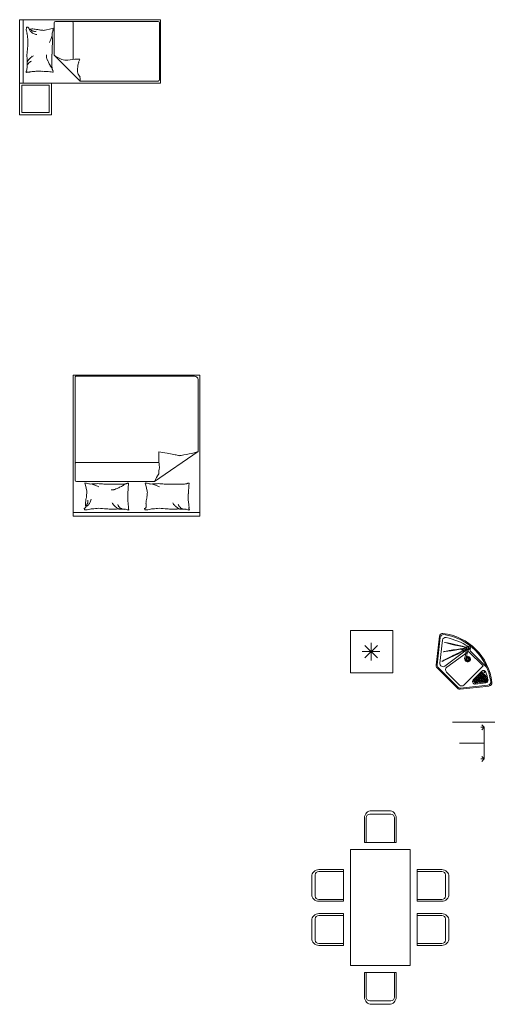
# Model space of a CAD drawing. Header units: millimetres. Extents: x 26475 to 167985, y -34926 to 83462.
# Tile 15 of 19: x 35603 to 42446, y -34926 to -20942. Entities that reach past the tile are written whole.
import ezdxf

# ---------------------------------------------------------------- set-up
doc = ezdxf.new("R2010")
doc.units = ezdxf.units.MM
doc.header["$LTSCALE"] = 400
doc.layers.get('0').update_dxf_attribs({"color": 250})
doc.layers.add('N_nábytek', color=7, linetype='Continuous', lineweight=13)
doc.layers.add('N_zařizovací předměty', color=7, linetype='Continuous', lineweight=13)
doc.styles.add('DIM_FONT', font='SIMPLEX.shx', dxfattribs={"width": 0.8})

# ---------------------------------------------------------------- blocks, each defined once
blk = doc.blocks.new('A$C5E4A2205')
for p, q in [((0, 2), (0.9, 2)), ((0, 0), (0, 2)), ((0.9, 2), (0.9, 0)), ((0, 1.948), (0.9, 1.948)), ((0.122, 1.525), (0.129, 1.555)), ((0.129, 1.555), (0.15, 1.637)), ((0.026, 1.491), (0.026, 0.032)), ((0.503, 1.511), (0.046, 1.511)), ((0.503, 1.511), (0.872, 1.142)), ((0.575, 1.314), (0.562, 1.218)), ((0.046, 1.239), (0.564, 1.239)), ((0.562, 1.218), (0.563, 1.146)), ((0.872, 0.032), (0.872, 1.142)), ((0.046, 0.012), (0.852, 0.012)), ((0.9, 0), (0, 0))]:
    blk.add_line(p, q)
for centre, radius, start, end in [((0.119, 1.891), 0.0131, 101.2724, 206.5805), ((0.138, 1.9), 0.0342, 206.5805, 265.5998), ((0.134, 1.815), 0.0904, 90, 101.2724), ((0.624, 1.813), 0.492, 173.7676, 180), ((0.08, 1.778), 0.0899, 41.4429, 53.7359), ((0.134, 1.745), 0.161, 81.5628, 90), ((0.071, 1.742), 0.14, 45.0976, 62.7964), ((0.108, 1.803), 0.0526, 25.3551, 41.4429), ((0.019, 1.76), 0.151, 21.8149, 25.3551), ((0.113, 1.602), 0.305, 74.256, 81.5628), ((0.071, 1.742), 0.14, 27.3988, 45.0976), ((0.261, 2.129), 0.242, 254.256, 262.4531), ((0.319, 2.566), 0.683, 262.4531, 270), ((0.319, 2.932), 1.049, 270, 276.0867), ((0.374, 2.415), 0.529, 276.0867, 280.1899), ((0.495, 1.744), 0.152, 92.5386, 100.1899), ((0.501, 1.607), 0.29, 85.1982, 92.5386), ((0.697, 1.726), 0.2, 151.6832, 156.9972), ((0.564, 1.798), 0.0493, 140.9651, 151.6832), ((0.598, 2.766), 0.873, 265.1982, 269.4243), ((0.701, 1.687), 0.225, 133.8115, 140.9651), ((0.816, 1.567), 0.392, 128.3886, 133.8115), ((0.62, 1.814), 0.0768, 117.2396, 128.3886), ((0.692, 1.674), 0.234, 110.8603, 117.2396), ((0.605, 3.387), 1.494, 269.4243, 271.9079), ((0.684, 1.799), 0.0992, 143.8234, 161.5603), ((0.684, 1.799), 0.0992, 126.0864, 143.8234), ((0.684, 1.799), 0.0992, 108.6766, 126.0864), ((0.627, 2.714), 0.821, 271.9079, 275.2592), ((0.697, 1.95), 0.0539, 275.2592, 300.6513), ((0.739, 1.879), 0.0289, 85.6975, 120.6513), ((1.645, 1.716), 0.913, 172.3191, 176.6313), ((0.936, 1.812), 0.198, 167.8905, 172.3191), ((0.74, 1.883), 0.0251, 68.2117, 85.6975), ((0.758, 1.892), 0.0156, 158.0096, 201.421), ((0.502, 1.905), 0.246, 347.8905, 351.8665), ((0.713, 1.875), 0.0328, 351.8665, 21.421), ((0.747, 1.897), 0.00428, 78.1069, 158.0096), ((0.749, 1.903), 0.00232, 258.1069, 19.564), ((0.748, 1.903), 0.00342, 19.564, 68.2117), ((0.336, 1.813), 0.204, 180, 189.6844), ((1.004, 1.927), 0.882, 189.6844, 192.1984), ((-0.168, 1.674), 0.317, 8.0051, 12.1984), ((-0.506, 1.626), 0.659, 2.6649, 8.0051), ((-0.031, 1.74), 0.206, 18.7799, 21.8149), ((0.11, 1.788), 0.0562, 0, 18.7799), ((0.075, 1.788), 0.0915, 345.3149, 0), ((0.071, 1.742), 0.14, 16.515, 27.3988), ((0.071, 1.742), 0.14, 5.6311, 16.515), ((1.411, 1.73), 0.679, 176.6313, 181.6331), ((2.097, 1.75), 1.365, 181.6331, 183.055), ((0.084, 1.654), 0.0677, 345.9548, 2.6649), ((0.215, 1.42), 0.12, 96.4341, 107.3864), ((0.218, 1.394), 0.146, 78.4414, 96.4341), ((0.007, 2.245), 0.739, 287.1982, 289.428), ((0.007, 2.245), 0.739, 289.428, 291.6577), ((0.007, 2.245), 0.739, 291.6577, 293.4844), ((0.007, 2.245), 0.739, 293.4844, 295.3111), ((0.545, -1.821), 3.362, 90.9704, 92.6096), ((0.585, -4.177), 5.719, 89.7135, 90.9704), ((0.514, 1.347), 0.272, 85.9172, 93.5552), ((0.53, 1.561), 0.058, 69.3257, 85.9172), ((0.371, 1.141), 0.507, 65.6735, 69.3257), ((-0.01, 0.297), 1.432, 63.5015, 65.6735), ((0.608, 0.378), 1.164, 86.426, 89.7135), ((0.489, 1.299), 0.313, 57.865, 63.5015), ((0.268, 0.947), 0.729, 54.1737, 57.865), ((0.672, 1.394), 0.146, 77.131, 86.426), ((14.35, 2.403), 13.636, 183.055, 183.5049), ((1.06, 1.59), 0.321, 183.5049, 189.9984), ((0.046, 1.491), 0.02, 90, 180), ((0.123, 1.525), 0.000917, 165.9551, 274.0829), ((0.104, 1.794), 0.271, 274.0829, 279.4841), ((0.11, 1.753), 0.23, 279.4841, 287.3864), ((0.293, 1.762), 0.23, 258.4414, 272.7491), ((0.237, 2.936), 1.405, 272.7491, 274.6176), ((0.448, 0.323), 1.216, 92.6096, 94.6176), ((0.214, 1.272), 0.375, 20.1488, 39.6445), ((0.397, 1.339), 0.18, 351.8644, 20.1488), ((0.694, 1.492), 0.0453, 62.7159, 77.131), ((0.75, 1.6), 0.0767, 242.7159, 253.7788), ((0.753, 1.611), 0.0875, 253.7788, 262.8796), ((0.742, 1.525), 0.00132, 262.8796, 343.3022), ((0.725, 1.53), 0.0193, 343.3022, 9.9984), ((0.046, 1.259), 0.02, 180, 270), ((0.733, 0.802), 0.383, 109.9478, 116.2172), ((0.661, 1), 0.172, 100.5945, 109.9478), ((0.735, 0.605), 0.574, 91.7887, 100.5945), ((0.721, 1.033), 0.146, 74.2839, 91.7887), ((0.74, 1.101), 0.0757, 50.6139, 74.2839), ((0.847, 1.231), 0.0928, 230.6139, 251.9572), ((0.842, 1.217), 0.0776, 251.9572, 268.5957), ((0.844, 1.288), 0.149, 268.5957, 280.5745), ((0.046, 0.032), 0.02, 180, 270), ((0.852, 0.032), 0.02, 270, 0)]:
    blk.add_arc(centre, radius, start, end)
at = {"style": 'DIM_FONT', "width": 0.8, "flags": 9}
for tag in ['XSIZE', 'YSIZE']:
    blk.add_attdef(tag, (0, 2), '', height=0.0005, dxfattribs=at)
blk = doc.blocks.new('A$C79766A75')
for p, q in [((1.801, 1.948), (0.001, 1.948)), ((0.771, 1.562), (0.75, 1.644)), ((0.779, 1.532), (0.771, 1.562)), ((1.63, 1.562), (1.61, 1.644)), ((1.638, 1.532), (1.63, 1.562)), ((0.647, 1.511), (0.029, 1.084)), ((0.647, 1.511), (1.755, 1.511)), ((1.775, 1.491), (1.775, 0.032)), ((0.588, 1.218), (0.575, 1.314)), ((1.755, 1.239), (0.585, 1.239)), ((0.587, 1.088), (0.588, 1.218)), ((0.029, 0.062), (0.029, 1.084)), ((1.755, 0.012), (0.079, 0.012))]:
    blk.add_line(p, q)
blk.add_lwpolyline([(0.001, 0), (1.801, 0), (1.801, 2), (0.001, 2)], close=True)
for centre, radius, start, end in [((0.148, 1.914), 0.00342, 291.7883, 340.436), ((0.15, 1.908), 0.00232, 340.436, 101.8931), ((0.15, 1.938), 0.0251, 274.3025, 291.7883), ((0.156, 1.909), 0.00428, 201.9904, 281.8931), ((0.125, 1.889), 0.0328, 338.579, 8.1335), ((-0.085, 1.825), 0.246, 8.1335, 12.1095), ((0.172, 1.899), 0.0156, 158.579, 201.9904), ((0.355, 1.887), 0.198, 187.6809, 192.1095), ((0.174, 1.939), 0.0289, 239.3487, 274.3025), ((1.072, 1.899), 0.913, 183.3687, 187.6809), ((0.171, 1.857), 0.0539, 59.3487, 84.7408), ((0.171, 1.083), 0.821, 84.7408, 88.0921), ((0.237, 2.001), 0.0992, 254.0648, 274.2159), ((0.303, 1.982), 0.0992, 233.9136, 254.0648), ((0.261, 0.406), 1.494, 88.0921, 90.5757), ((0.355, 1.945), 0.0992, 216.1766, 233.9136), ((0.399, 2.107), 0.234, 242.7604, 249.1397), ((0.391, 1.896), 0.0992, 198.4397, 216.1766), ((0.384, 1.029), 0.873, 90.5757, 94.8018), ((0.363, 1.949), 0.0768, 231.6114, 242.7604), ((0.599, 2.163), 0.392, 226.1885, 231.6114), ((0.531, 1.998), 0.225, 219.0349, 226.1885), ((0.388, 2.192), 0.29, 267.4614, 274.8018), ((0.418, 1.859), 0.0493, 208.3168, 219.0349), ((0.564, 1.906), 0.2, 203.0028, 208.3168), ((0.439, 2.053), 0.152, 259.8101, 267.4614), ((0.376, 1.375), 0.529, 79.8101, 83.9133), ((0.47, 0.847), 1.049, 83.9133, 90), ((0.671, 1.213), 0.683, 90, 97.5469), ((0.737, 1.662), 0.242, 97.5469, 105.744), ((0.66, 2.204), 0.305, 278.4372, 285.744), ((0.743, 2.072), 0.161, 270, 278.4372), ((0.796, 1.858), 0.0342, 94.4002, 153.4195), ((1.257, 1.874), 0.492, 180, 186.2324), ((0.97, 1.786), 0.204, 170.3156, 180), ((0.784, 2.001), 0.0904, 258.7276, 270), ((0.796, 1.905), 0.0131, 153.4195, 258.7276), ((1.007, 1.914), 0.00342, 291.7883, 340.436), ((1.009, 1.908), 0.00232, 340.436, 101.8931), ((1.009, 1.938), 0.0251, 274.3025, 291.7883), ((1.015, 1.909), 0.00428, 201.9904, 281.8931), ((0.984, 1.889), 0.0328, 338.579, 8.1335), ((0.774, 1.825), 0.246, 8.1335, 12.1095), ((1.031, 1.899), 0.0156, 158.579, 201.9904), ((1.214, 1.887), 0.198, 187.6809, 192.1095), ((1.033, 1.939), 0.0289, 239.3487, 274.3025), ((1.931, 1.899), 0.913, 183.3687, 187.6809), ((1.03, 1.857), 0.0539, 59.3487, 84.7408), ((1.03, 1.083), 0.821, 84.7408, 88.0921), ((1.096, 2.001), 0.0992, 254.0648, 274.2159), ((1.162, 1.982), 0.0992, 233.9136, 254.0648), ((1.12, 0.406), 1.494, 88.0921, 90.5757), ((1.215, 1.945), 0.0992, 216.1766, 233.9136), ((1.258, 2.107), 0.234, 242.7604, 249.1397), ((1.25, 1.896), 0.0992, 198.4397, 216.1766), ((1.243, 1.029), 0.873, 90.5757, 94.8018), ((1.222, 1.949), 0.0768, 231.6114, 242.7604), ((1.458, 2.163), 0.392, 226.1885, 231.6114), ((1.39, 1.998), 0.225, 219.0349, 226.1885), ((1.277, 1.859), 0.0493, 208.3168, 219.0349), ((1.247, 2.192), 0.29, 267.4614, 274.8018), ((1.423, 1.906), 0.2, 203.0028, 208.3168), ((1.299, 2.053), 0.152, 259.8101, 267.4614), ((1.236, 1.375), 0.529, 79.8101, 83.9133), ((1.329, 0.847), 1.049, 83.9133, 90), ((1.53, 1.213), 0.683, 90, 97.5469), ((1.596, 1.662), 0.242, 97.5469, 105.744), ((1.519, 2.204), 0.305, 278.4372, 285.744), ((1.466, 1.912), 0.14, 314.9024, 332.6012), ((1.526, 1.972), 0.14, 297.2036, 314.9024), ((1.406, 1.89), 0.206, 338.1851, 341.2201), ((1.464, 1.888), 0.151, 334.6449, 338.1851), ((1.602, 2.072), 0.161, 270, 278.4372), ((1.565, 1.867), 0.0526, 318.5571, 334.6449), ((1.559, 1.917), 0.0899, 306.2641, 318.5571), ((1.655, 1.858), 0.0342, 94.4002, 153.4195), ((2.117, 1.874), 0.492, 180, 186.2324), ((1.829, 1.786), 0.204, 170.3156, 180), ((1.643, 2.001), 0.0904, 258.7276, 270), ((1.655, 1.905), 0.0131, 153.4195, 258.7276), ((13.777, 0.85), 13.636, 176.4951, 176.945), ((0.846, 1.757), 0.679, 178.3669, 183.3687), ((1.532, 1.645), 1.365, 176.945, 178.3669), ((0.096, 1.756), 0.659, 351.9949, 357.3351), ((0.444, 1.792), 0.317, 347.8016, 351.9949), ((1.628, 1.599), 0.882, 167.8016, 170.3156), ((14.636, 0.85), 13.636, 176.4951, 176.945), ((1.705, 1.757), 0.679, 178.3669, 183.3687), ((2.391, 1.645), 1.365, 176.945, 178.3669), ((1.415, 1.802), 0.14, 343.485, 354.3689), ((1.43, 1.853), 0.14, 332.6012, 343.485), ((1.54, 1.813), 0.0562, 341.2201, 0), ((1.505, 1.772), 0.0915, 0, 14.6851), ((0.955, 1.756), 0.659, 351.9949, 357.3351), ((1.303, 1.792), 0.317, 347.8016, 351.9949), ((2.487, 1.599), 0.882, 167.8016, 170.3156), ((0.477, 1.521), 0.321, 170.0016, 176.4951), ((0.138, 1.535), 0.0193, 350.0016, 16.6978), ((0.207, 1.465), 0.0767, 106.2212, 117.2841), ((0.176, 1.583), 0.0453, 282.869, 297.2841), ((0.187, 1.689), 0.146, 273.574, 282.869), ((0.214, 2.71), 1.164, 270.2865, 273.574), ((0.383, 7.266), 5.719, 269.0296, 270.2865), ((0.565, 4.907), 3.362, 267.3904, 269.0296), ((0.606, 2.757), 1.216, 265.3824, 267.3904), ((0.483, 0.139), 1.405, 85.3824, 87.2509), ((0.283, 0.907), 0.739, 64.6889, 66.5156), ((0.643, 1.314), 0.23, 87.2509, 101.5586), ((0.326, 0.888), 0.739, 66.5156, 68.3423), ((0.375, 0.869), 0.739, 68.3423, 70.572), ((0.429, 0.85), 0.739, 70.572, 72.8018), ((0.67, 1.689), 0.146, 263.5659, 281.5586), ((0.735, 1.66), 0.12, 252.6136, 263.5659), ((0.684, 1.314), 0.23, 72.6136, 80.5159), ((0.683, 1.647), 0.0677, 357.3351, 14.0452), ((1.336, 1.521), 0.321, 170.0016, 176.4951), ((0.997, 1.535), 0.0193, 350.0016, 16.6978), ((1.066, 1.465), 0.0767, 106.2212, 117.2841), ((1.035, 1.583), 0.0453, 282.869, 297.2841), ((1.047, 1.689), 0.146, 273.574, 282.869), ((0.677, 2.162), 0.729, 302.135, 305.8263), ((1.073, 2.71), 1.164, 270.2865, 273.574), ((0.964, 1.851), 0.313, 296.4985, 302.135), ((0.541, 2.891), 1.432, 294.3265, 296.4985), ((1.243, 7.266), 5.719, 269.0296, 270.2865), ((1.001, 2.083), 0.507, 290.6743, 294.3265), ((1.206, 1.68), 0.058, 274.0828, 290.6743), ((1.243, 1.897), 0.272, 266.4448, 274.0828), ((1.424, 4.907), 3.362, 267.3904, 269.0296), ((1.465, 2.757), 1.216, 265.3824, 267.3904), ((1.343, 0.139), 1.405, 85.3824, 87.2509), ((1.143, 0.907), 0.739, 64.6889, 66.5156), ((1.502, 1.314), 0.23, 87.2509, 101.5586), ((1.186, 0.888), 0.739, 66.5156, 68.3423), ((1.234, 0.869), 0.739, 68.3423, 70.572), ((1.289, 0.85), 0.739, 70.572, 72.8018), ((1.529, 1.689), 0.146, 263.5659, 281.5586), ((1.594, 1.66), 0.12, 252.6136, 263.5659), ((1.543, 1.314), 0.23, 72.6136, 80.5159), ((1.542, 1.647), 0.0677, 357.3351, 14.0452), ((0.157, 1.53), 0.00132, 16.6978, 97.1204), ((0.183, 1.447), 0.0875, 97.1204, 106.2212), ((0.406, 1.376), 0.18, 339.8512, 8.1356), ((0.295, 1.641), 0.375, 320.3555, 339.8512), ((0.733, 1.263), 0.271, 80.5159, 85.9171), ((0.779, 1.531), 0.000917, 85.9171, 194.0449), ((1.016, 1.53), 0.00132, 16.6978, 97.1204), ((1.042, 1.447), 0.0875, 97.1204, 106.2212), ((1.592, 1.263), 0.271, 80.5159, 85.9171), ((1.638, 1.531), 0.000917, 85.9171, 194.0449), ((1.755, 1.491), 0.02, 0, 90), ((1.755, 1.259), 0.02, 270, 0), ((-0.639, 5.103), 4.065, 280.7276, 282.9255), ((0.278, 1.199), 0.0581, 262.2696, 280.7276), ((0.333, 1.331), 0.194, 256.8096, 262.2696), ((-0.202, -1.325), 2.516, 76.8096, 78.3259), ((-0.055, -1.428), 2.588, 78.3259, 80.505), ((-0.475, 2.849), 1.835, 285.9352, 287.7364), ((-0.063, 1.742), 0.657, 282.9255, 285.9352), ((-0.037, -2.64), 3.78, 80.505, 82.308), ((0.079, 0.062), 0.05, 180, 270), ((1.755, 0.032), 0.02, 270, 0)]:
    blk.add_arc(centre, radius, start, end)
blk = doc.blocks.new('lednička 8 [xxx] 60x60')
at = {"linetype": 'ByBlock', "lineweight": -2}
for p, q in [((600, 600), (0, 600)), ((0, 600), (0, 0)), ((600, 0), (600, 600)), ((293, 425), (293, 175)), ((168, 300), (418, 300)), ((382, 388), (205, 212)), ((205, 388), (382, 212)), ((0, 0), (600, 0))]:
    blk.add_line(p, q, dxfattribs=at)
blk = doc.blocks.new('A$C26F62653')
at = {"lineweight": 5}
for p, q in [((421, 470), (366, 97)), ((398, 104), (458, 480)), ((429, 460), (474, 395)), ((491, 406), (447, 471)), ((458, 480), (747, 480)), ((475, 504), (800, 504)), ((747, 480), (747, 97)), ((10, 341), (269, 17)), ((31, 338), (276, 32)), ((81, 331), (286, 75)), ((989, 338), (744, 32)), ((1011, 341), (752, 17)), ((788, 417), (788, 242)), ((850, 220), (945, 339)), ((304, 0), (716, 0)), ((311, 15), (709, 15)), ((442, 52), (702, 52))]:
    blk.add_line(p, q, dxfattribs=at)
for centre, radius in [((411, 504), 13.2), ((822, 432), 6.07), ((798, 406), 3.74), ((798, 390), 3.74), ((798, 390), 3.74), ((798, 375), 3.74), ((798, 359), 3.74), ((798, 343), 3.74), ((798, 327), 3.74), ((798, 311), 3.74), ((798, 295), 3.74), ((798, 279), 3.74), ((813, 406), 3.74), ((813, 390), 3.74), ((813, 375), 3.74), ((813, 359), 3.74), ((813, 343), 3.74), ((813, 327), 3.74), ((813, 311), 3.74), ((813, 295), 3.74), ((813, 279), 3.74), ((828, 406), 3.74), ((828, 390), 3.74), ((828, 375), 3.74), ((828, 359), 3.74), ((828, 343), 3.74), ((828, 327), 3.74), ((828, 311), 3.74), ((828, 295), 3.74), ((828, 279), 3.74), ((843, 406), 3.74), ((843, 390), 3.74), ((843, 375), 3.74), ((843, 359), 3.74), ((843, 343), 3.74), ((843, 327), 3.74), ((843, 311), 3.74), ((843, 295), 3.74), ((843, 279), 3.74), ((858, 406), 3.74), ((858, 390), 3.74), ((858, 375), 3.74), ((858, 359), 3.74), ((858, 343), 3.74), ((858, 327), 3.74), ((858, 311), 3.74), ((858, 295), 3.74), ((858, 279), 3.74), ((873, 406), 3.74), ((873, 390), 3.74), ((873, 375), 3.74), ((873, 359), 3.74), ((873, 343), 3.74), ((873, 327), 3.74), ((873, 311), 3.74), ((873, 295), 3.74), ((873, 279), 3.74), ((888, 406), 3.74), ((888, 390), 3.74), ((888, 375), 3.74), ((888, 359), 3.74), ((888, 343), 3.74), ((888, 327), 3.74), ((888, 311), 3.74), ((888, 295), 3.74), ((903, 390), 3.74), ((903, 375), 3.74), ((903, 359), 3.74), ((903, 343), 3.74), ((903, 327), 3.74), ((903, 311), 3.74), ((918, 390), 3.74), ((918, 375), 3.74), ((918, 359), 3.74), ((918, 343), 3.74), ((918, 327), 3.74), ((932, 375), 3.74), ((933, 359), 3.74), ((933, 343), 3.74), ((798, 263), 3.74), ((798, 248), 3.74), ((798, 232), 3.74), ((813, 263), 3.74), ((813, 248), 3.74), ((813, 232), 3.74), ((828, 263), 3.74), ((828, 248), 3.74), ((828, 232), 3.74), ((843, 263), 3.74), ((843, 248), 3.74), ((843, 232), 3.74), ((858, 263), 3.74), ((858, 248), 3.74)]:
    blk.add_circle(centre, radius, dxfattribs=at)
for centre, radius, start, end in [((510, -222), 797, 51.7684, 128.2316), ((510, -222), 782, 52.9435, 127.0565), ((659, -505), 1065, 103.7234, 122.2173), ((378, 435), 6.64, 156.1358, 332.3556), ((139, 541), 255, 336.1358, 352.2771), ((380, 436), 4.91, 187.7651, 270.7483), ((610, 314), 255, 136.2143, 152.3556), ((399, 490), 60.8, 28.731, 101.8915), ((308, 504), 86.6, 334.5047, 356.006), ((411, 504), 20, 316.2143, 172.2771), ((411, 504), 16.2, 192.8443, 306.0708), ((476, 423), 86.6, 132.4854, 153.9867), ((412, 502), 28.5, 332.4191, 101.3602), ((347, 403), 100, 34.5132, 47.8811), ((400, 454), 29.3, 33.0069, 56.7492), ((529, 527), 100, 191.0262, 214.5133), ((462, 496), 29.3, 186.6463, 215.1533), ((475, 529), 25, 202.9906, 270), ((525, 395), 38.4, 234.6196, 158.964), ((525, 395), 31.3, 239.6825, 168.433), ((823, 417), 35, 63.7895, 180), ((509, -220), 745, 54.8833, 63.7895), ((45, 369), 45, 128.2316, 218.6598), ((66, 366), 45, 127.0565, 218.6598), ((116, 359), 45, 123.9063, 218.7472), ((391, 338), 100, 20.0108, 34.5132), ((498, 377), 13.9, 200.0108, 49.0157), ((496, 381), 7.59, 93.3242, 152.577), ((573, 463), 100, 214.5133, 229.0157), ((498, 377), 8.12, 242.5557, 44.6365), ((918, 361), 35, 321.3402, 54.8833), ((954, 366), 45, 321.3402, 52.9435), ((975, 369), 45, 321.3402, 51.7684), ((823, 242), 35, 180, 321.3402), ((304, 45), 45, 218.6598, 270), ((311, 60), 45, 218.6598, 270), ((321, 103), 45, 218.7472, 351.5771), ((442, 97), 45, 170.883, 270), ((702, 97), 45, 270, 0), ((709, 60), 45, 270, 321.3402), ((716, 45), 45, 270, 321.3402)]:
    blk.add_arc(centre, radius, start, end, dxfattribs=at)
for centre, major_axis, ratio in [((252, 411), (-129, -81), 0.024903), ((344, 279), (-57, -166), 0.021893), ((512, 412), (-5.77, 7.94), 0.141228), ((518, 416), (-3.03, 9.33), 0.141228), ((525, 417), (0, 9.81), 0.141228), ((531, 416), (3.03, 9.33), 0.141228), ((537, 412), (5.77, 7.94), 0.141228), ((504, 402), (-9.33, 3.03), 0.141228), ((507, 408), (-7.94, 5.77), 0.141228), ((518, 375), (-3.03, -9.33), 0.141228), ((525, 373), (0, -9.81), 0.141228), ((531, 375), (3.03, -9.33), 0.141228), ((537, 378), (5.77, -7.94), 0.141228), ((542, 408), (7.94, 5.77), 0.141228), ((542, 382), (7.94, -5.77), 0.141228), ((545, 402), (9.33, 3.03), 0.141228), ((546, 395), (9.81, 0), 0.141228), ((545, 388), (9.33, -3.03), 0.141228)]:
    blk.add_ellipse(centre, major_axis=major_axis, ratio=ratio, dxfattribs=at)
for centre, major_axis, ratio, start_param, end_param in [((295, 347), (-92, -125), 0.028535, 3.39134, 9.006628), ((503, 395), (-9.81, 0), 0.141228, 1.333526, 5.325935), ((504, 388), (-9.33, -3.03), 0.141228, 1.819948, 4.707933), ((507, 382), (-7.94, -5.77), 0.141228, 1.910788, 4.353767), ((512, 378), (-5.77, -7.94), 0.141228, 1.356424, 4.543366)]:
    blk.add_ellipse(centre, major_axis=major_axis, ratio=ratio, start_param=start_param, end_param=end_param, dxfattribs=at)
blk = doc.blocks.new('zidle_02')
for points in [[(125, 450), (-125, 450, 0.414214), (-225, 350), (-225, 0), (225, 0), (225, 350, 0.414214)], [(150, 400), (-150, 400, 0.414214), (-200, 350), (-200, 0), (200, 0), (200, 350, 0.414214)]]:
    blk.add_lwpolyline(points, format="xyb", close=True)
blk = doc.blocks.new('*U41')
at = {"lineweight": 13}
blk.add_lwpolyline([(0, 0), (1650, 0), (1650, 850), (0, 850)], close=True, dxfattribs=at)
blk.add_blockref('zidle_02', (512.5, 950))
at = {"xscale": -1}
blk.add_blockref('zidle_02', (1137.5, 950), dxfattribs=at)
for p, rotation in [((-100, 425), 90), ((1137.5, -100), 180)]:
    blk.add_blockref('zidle_02', p, dxfattribs=dict(rotation=rotation))
for p, rotation in [((1750, 425), 270), ((512.5, -100), 180)]:
    blk.add_blockref('zidle_02', p, dxfattribs=dict(at, rotation=rotation))

msp = doc.modelspace()

# ---------------------------------------------------------------- linework, layer by layer
at = {"layer": 'N_nábytek'}
for points in [[(36053, -22292), (35603, -22292), (35603, -21842), (36053, -21842)], [(36023, -22262), (35633, -22262), (35633, -21872), (36023, -21872)]]:
    msp.add_lwpolyline(points, close=True, dxfattribs=at)
for points in [[(42353, -30917), (41753, -30917)], [(42203, -30992), (42153, -30992)], [(42203, -30992), (42153, -30992)], [(42203, -30992), (42168, -30957)], [(42203, -30992), (42168, -31028)], [(42203, -30992), (42203, -31442)], [(42203, -31217), (41853, -31217)], [(42203, -31442), (42153, -31442)], [(42203, -31442), (42153, -31442)], [(42203, -31442), (42168, -31407)], [(42203, -31442), (42168, -31478)]]:
    msp.add_lwpolyline(points, dxfattribs=at)

# ---------------------------------------------------------------- block references
at = {"layer": 'N_nábytek', "yscale": 1000, "zscale": 1000}
for name, p, xscale, rotation in [('A$C5E4A2205', (37603, -20942), -1000, 90), ('A$C79766A75', (38166, -25992), 1000, 180)]:
    msp.add_blockref(name, p, dxfattribs=dict(at, xscale=xscale, rotation=rotation))
at = {"layer": 'N_nábytek', "rotation": 270}
msp.add_blockref('*U41', (40302, -32726), dxfattribs=at)
at = {"layer": 'N_zařizovací předměty', "xscale": -1, "rotation": 180}
msp.add_blockref('lednička 8 [xxx] 60x60', (40303, -29617), dxfattribs=at)
at = {"layer": 'N_zařizovací předměty', "rotation": 315}
msp.add_blockref('A$C26F62653', (41318, -29932), dxfattribs=at)

doc.saveas('drawing.dxf')
